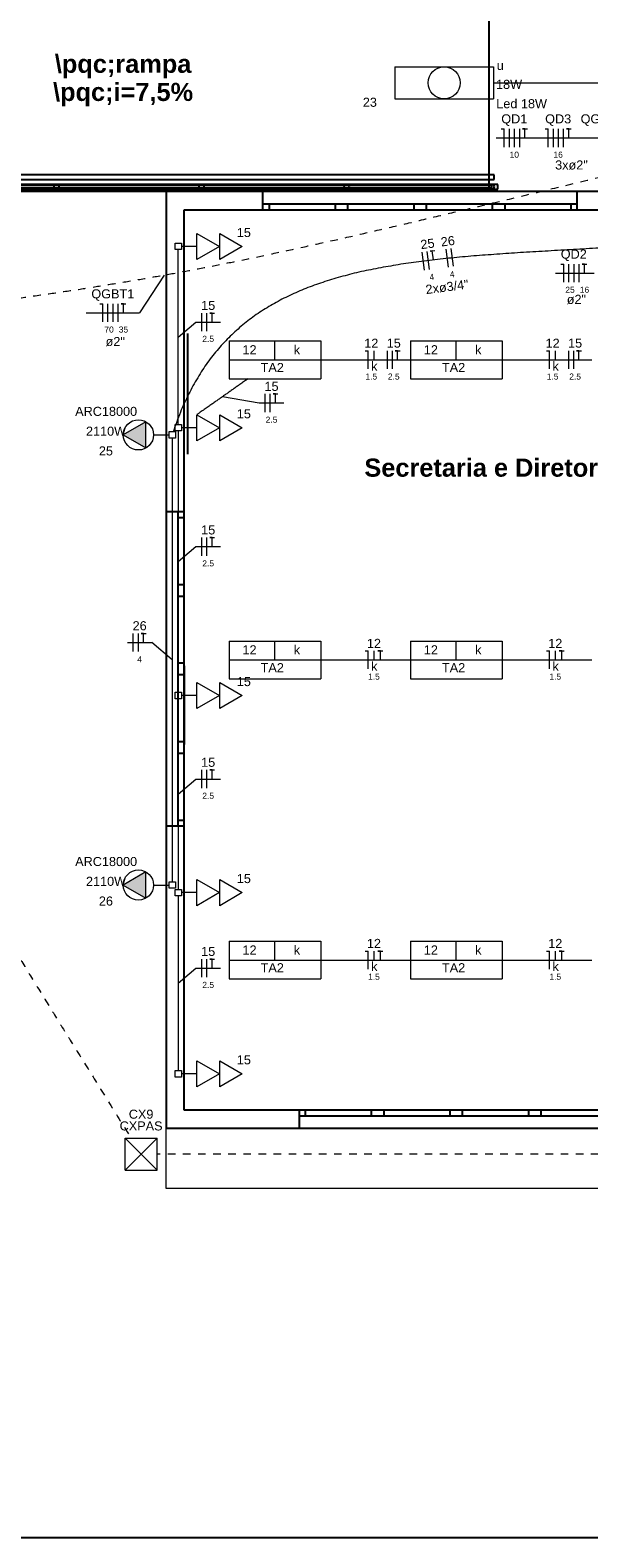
# Model space of a CAD drawing. Header units: millimetres. Extents: x 55082 to 85113, y -5867 to -946.
# Tile 2 of 77: x 55774 to 56236, y -5866 to -4618. Entities that reach past the tile are written whole.
import ezdxf

# ---------------------------------------------------------------- set-up
doc = ezdxf.new("R2010")
doc.units = ezdxf.units.MM
doc.header["$MEASUREMENT"] = 0
doc.linetypes.add('JIS_02_1.2', pattern=[0.25, 0.125, -0.125])
for name, color, linetype, lineweight in [('EL-Condutos', 5, 'Continuous', 20), ('EL-Fios (Fase 1)', 7, 'Continuous', 5), ('EL-Fios (Fase 2)', 7, 'Continuous', 5), ('EL-Fios (Fase 3)', 7, 'Continuous', 5), ('EL-Fios (Neutro)', 7, 'Continuous', 5), ('EL-Fios (Retorno)', 7, 'Continuous', 5), ('EL-Fios (Terra)', 7, 'Continuous', 5), ('EL-Textos conduto', 7, 'Continuous', 5), ('EL-Textos fios', 7, 'Continuous', 20), ('FINA', 8, 'Continuous', 5), ('P-SIMBOL', 5, 'Continuous', 20), ('Textos', 7, 'Continuous', 5)]:
    doc.layers.add(name, color=color, linetype=linetype, lineweight=lineweight)
doc.layers.add('M-6', color=6, linetype='Continuous')
doc.styles.add('Arial', font='arial.ttf')
doc.styles.add('ArialN', font='arialbd.ttf')

msp = doc.modelspace()

# ---------------------------------------------------------------- hatches: boundary and pattern name
at = {"layer": 'P-SIMBOL', "linetype": 'Continuous'}
for points in [[(55869.5, -4953.4), (55850.8, -4953.4), (55869.5, -4942.6)], [(55869.5, -4953.4), (55850.8, -4953.4), (55869.5, -4964.2)], [(55869.5, -5325.9), (55850.8, -5325.9), (55869.5, -5315.1)], [(55869.5, -5325.9), (55850.8, -5325.9), (55869.5, -5336.7)]]:
    msp.add_hatch(color=256, dxfattribs=at).paths.add_polyline_path(points)

# ---------------------------------------------------------------- linework, layer by layer
for p, q in [((56157.5, -4738.1), (55553.5, -4738.1)), ((56157.5, -4742.1), (56157.5, -4738.1)), ((56160.5, -4746.1), (55550.5, -4746.1)), ((55550.5, -4750.1), (56160.5, -4750.1)), ((56153.1, -4752.1), (55553.1, -4752.1)), ((55553.5, -4742.1), (56157.5, -4742.1)), ((56155.5, -4747.1), (55555.5, -4747.1)), ((56155.5, -4747.1), (55555.5, -4747.1)), ((55555.5, -4749.1), (56155.5, -4749.1)), ((55555.5, -4749.1), (56155.5, -4749.1)), ((55886.2, -4752.1), (55886.2, -5527.1)), ((55966.3, -4767.1), (55966.3, -4752.1)), ((56380.5, -4752.1), (55966.3, -4752.1)), ((55966.3, -4767.1), (55966.3, -4752.1)), ((56155.5, -4749.1), (56155.5, -4747.1)), ((56155.5, -4749.1), (56155.5, -4747.1)), ((56160.5, -4750.1), (56160.5, -4746.1)), ((56226.3, -4767.1), (56226.3, -4752.1)), ((56226.3, -4767.1), (56226.3, -4752.1)), ((55966.3, -4762.1), (56226.3, -4762.1)), ((55971.3, -4762.1), (55971.3, -4767.1)), ((56026.3, -4767.1), (56026.3, -4762.1)), ((56036.3, -4762.1), (56036.3, -4767.1)), ((56091.3, -4767.1), (56091.3, -4762.1)), ((56101.3, -4762.1), (56101.3, -4767.1)), ((56156.3, -4767.1), (56156.3, -4762.1)), ((56166.3, -4762.1), (56166.3, -4767.1)), ((56221.3, -4767.1), (56221.3, -4762.1)), ((55903.8, -4869.4), (55903.8, -4969.4)), ((55901.2, -5017.1), (55886.2, -5017.1)), ((55901.2, -5017.1), (55886.2, -5017.1)), ((55896.2, -5277.1), (55896.2, -5017.1)), ((55901.2, -5022.1), (55896.2, -5022.1)), ((55896.2, -5077.1), (55901.2, -5077.1)), ((55901.2, -5087.1), (55896.2, -5087.1)), ((55896.2, -5142.1), (55901.2, -5142.1)), ((55901.2, -5152.1), (55896.2, -5152.1)), ((55901.2, -5144.5), (55901.2, -5209.5)), ((55896.2, -5207.1), (55901.2, -5207.1)), ((55901.2, -5217.1), (55896.2, -5217.1)), ((55901.2, -5277.1), (55886.2, -5277.1)), ((55901.2, -5277.1), (55886.2, -5277.1)), ((55896.2, -5272.1), (55901.2, -5272.1)), ((56351.2, -5512.1), (55901.2, -5512.1)), ((55996.2, -5512.1), (55996.2, -5527.1)), ((55996.2, -5512.1), (55996.2, -5527.1)), ((56001.2, -5512.1), (56001.2, -5517.1)), ((56056.2, -5517.1), (56056.2, -5512.1)), ((56066.2, -5512.1), (56066.2, -5517.1)), ((56121.2, -5517.1), (56121.2, -5512.1)), ((56131.2, -5512.1), (56131.2, -5517.1)), ((56186.2, -5517.1), (56186.2, -5512.1)), ((56196.2, -5512.1), (56196.2, -5517.1)), ((56256.2, -5517.1), (55996.2, -5517.1))]:
    msp.add_line(p, q)
for points in [[(56153.1, -4557.1), (56153.1, -4752.1)], [(55966.3, -4752.1), (55886.2, -4752.1)], [(55901.2, -4767.1), (56226.3, -4767.1)], [(55901.2, -5512.1), (55901.2, -4767.1)], [(56226.3, -4767.1), (56351.2, -4767.1)], [(55886.2, -5527.1), (56256.2, -5527.1)]]:
    msp.add_lwpolyline(points)
for centre in [(55795.5, -4748.1), (55915.5, -4748.1), (56035.5, -4748.1), (56155.5, -4748.1)]:
    msp.add_circle(centre, 2)
at = {"layer": 'EL-Condutos', "linetype": 'Continuous', "ltscale": 50}
for points in [[(56156.8, -4662.1), (56164.4, -4662.1), (56171.5, -4662.1), (56178.4, -4662.1), (56184.9, -4662.1), (56191.2, -4662.1), (56197.2, -4662.1), (56203, -4662.1), (56208.6, -4662.1), (56214, -4662.1), (56219.3, -4662.1), (56224.4, -4662.1), (56229.5, -4662.1), (56234.4, -4662.1), (56239.3, -4662.1), (56244.2, -4662.1), (56249.1, -4662.1), (56254, -4662.1), (56259, -4662.1), (56264, -4662.1), (56269.1, -4662.1), (56274.4, -4662.1), (56279.8, -4662.1), (56285.4, -4662.1), (56291.2, -4662.1), (56297.2, -4662.1), (56303.5, -4662.1), (56310, -4662.1), (56316.9, -4662.1), (56324.1, -4662.1), (56331.6, -4662.1)], [(56361.2, -4790.4), (56337.5, -4792.6), (56314.1, -4794.4), (56291.3, -4796), (56268.9, -4797.5), (56247, -4798.7), (56225.7, -4799.9), (56204.8, -4801.1), (56184.4, -4802.3), (56164.6, -4803.6), (56145.4, -4805), (56126.6, -4806.6), (56108.5, -4808.5), (56090.9, -4810.7), (56074, -4813.3), (56057.6, -4816.3), (56041.8, -4819.7), (56026.7, -4823.8), (56012.2, -4828.4), (55998.4, -4833.6), (55985.2, -4839.6), (55972.7, -4846.4), (55960.8, -4853.9), (55949.7, -4862.4), (55939.2, -4871.8), (55929.5, -4882.1), (55920.5, -4893.5), (55912.3, -4906.1), (55904.8, -4919.8), (55898, -4934.7), (55892.1, -4950.8)], [(55896.2, -4944.9), (55896.2, -4938), (55896.2, -4931.5), (55896.2, -4925.4), (55896.2, -4919.7), (55896.2, -4914.3), (55896.2, -4909.2), (55896.2, -4904.4), (55896.2, -4899.9), (55896.2, -4895.6), (55896.2, -4891.4), (55896.2, -4887.5), (55896.2, -4883.6), (55896.2, -4879.8), (55896.2, -4876.1), (55896.2, -4872.5), (55896.2, -4868.8), (55896.2, -4865.1), (55896.2, -4861.3), (55896.2, -4857.5), (55896.2, -4853.5), (55896.2, -4849.4), (55896.2, -4845.1), (55896.2, -4840.5), (55896.2, -4835.7), (55896.2, -4830.7), (55896.2, -4825.3), (55896.2, -4819.6), (55896.2, -4813.5), (55896.2, -4807), (55896.2, -4800.1)], [(56014.1, -4891.3), (56017, -4891.3), (56019.9, -4891.3), (56022.6, -4891.3), (56025.3, -4891.3), (56027.9, -4891.3), (56030.4, -4891.3), (56032.9, -4891.3), (56035.3, -4891.3), (56037.7, -4891.3), (56040, -4891.3), (56042.3, -4891.3), (56044.5, -4891.3), (56046.8, -4891.3), (56049, -4891.3), (56051.2, -4891.3), (56053.4, -4891.3), (56055.7, -4891.3), (56057.9, -4891.3), (56060.2, -4891.3), (56062.5, -4891.3), (56064.8, -4891.3), (56067.1, -4891.3), (56069.5, -4891.3), (56072, -4891.3), (56074.5, -4891.3), (56077.1, -4891.3), (56079.8, -4891.3), (56082.6, -4891.3), (56085.4, -4891.3), (56088.3, -4891.3)], [(56164.1, -4891.3), (56167, -4891.3), (56169.9, -4891.3), (56172.6, -4891.3), (56175.3, -4891.3), (56177.9, -4891.3), (56180.4, -4891.3), (56182.9, -4891.3), (56185.3, -4891.3), (56187.7, -4891.3), (56190, -4891.3), (56192.3, -4891.3), (56194.5, -4891.3), (56196.8, -4891.3), (56199, -4891.3), (56201.2, -4891.3), (56203.4, -4891.3), (56205.7, -4891.3), (56207.9, -4891.3), (56210.2, -4891.3), (56212.5, -4891.3), (56214.8, -4891.3), (56217.1, -4891.3), (56219.5, -4891.3), (56222, -4891.3), (56224.5, -4891.3), (56227.1, -4891.3), (56229.8, -4891.3), (56232.6, -4891.3), (56235.4, -4891.3), (56238.3, -4891.3)], [(55954.1, -4906.9), (55952.5, -4908), (55951, -4909), (55949.5, -4910.1), (55948, -4911.1), (55946.6, -4912.1), (55945.3, -4913), (55943.9, -4914), (55942.6, -4914.9), (55941.3, -4915.8), (55940.1, -4916.7), (55938.8, -4917.6), (55937.6, -4918.5), (55936.3, -4919.3), (55935.1, -4920.2), (55933.8, -4921.1), (55932.6, -4922), (55931.3, -4922.9), (55930, -4923.8), (55928.7, -4924.7), (55927.4, -4925.6), (55926, -4926.6), (55924.6, -4927.6), (55923.2, -4928.6), (55921.7, -4929.6), (55920.2, -4930.7), (55918.6, -4931.8), (55917, -4932.9), (55915.3, -4934.1), (55913.5, -4935.3), (55911.7, -4936.6)], [(55896.2, -4950), (55896.2, -4960.4), (55896.2, -4970.2), (55896.2, -4979.3), (55896.2, -4987.9), (55896.2, -4995.9), (55896.2, -5003.5), (55896.2, -5010.6), (55896.2, -5017.4), (55896.2, -5023.9), (55896.2, -5030), (55896.2, -5036), (55896.2, -5041.7), (55896.2, -5047.3), (55896.2, -5052.8), (55896.2, -5058.3), (55896.2, -5063.7), (55896.2, -5069.2), (55896.2, -5074.8), (55896.2, -5080.6), (55896.2, -5086.5), (55896.2, -5092.7), (55896.2, -5099.1), (55896.2, -5105.9), (55896.2, -5113.1), (55896.2, -5120.6), (55896.2, -5128.7), (55896.2, -5137.2), (55896.2, -5146.4), (55896.2, -5156.1), (55896.2, -5166.5)], [(55891.2, -4956.2), (55891.2, -4973.8), (55891.2, -4990.4), (55891.2, -5005.9), (55891.2, -5020.4), (55891.2, -5034.1), (55891.2, -5046.9), (55891.2, -5059), (55891.2, -5070.5), (55891.2, -5081.4), (55891.2, -5091.9), (55891.2, -5101.9), (55891.2, -5111.6), (55891.2, -5121.1), (55891.2, -5130.4), (55891.2, -5139.6), (55891.2, -5148.9), (55891.2, -5158.2), (55891.2, -5167.7), (55891.2, -5177.4), (55891.2, -5187.4), (55891.2, -5197.9), (55891.2, -5208.8), (55891.2, -5220.3), (55891.2, -5232.4), (55891.2, -5245.2), (55891.2, -5258.9), (55891.2, -5273.4), (55891.2, -5288.9), (55891.2, -5305.4), (55891.2, -5323.1)], [(56014.1, -5139.6), (56017, -5139.6), (56019.9, -5139.6), (56022.6, -5139.6), (56025.3, -5139.6), (56027.9, -5139.6), (56030.4, -5139.6), (56032.9, -5139.6), (56035.3, -5139.6), (56037.7, -5139.6), (56040, -5139.6), (56042.3, -5139.6), (56044.5, -5139.6), (56046.8, -5139.6), (56049, -5139.6), (56051.2, -5139.6), (56053.4, -5139.6), (56055.7, -5139.6), (56057.9, -5139.6), (56060.2, -5139.6), (56062.5, -5139.6), (56064.8, -5139.6), (56067.1, -5139.6), (56069.5, -5139.6), (56072, -5139.6), (56074.5, -5139.6), (56077.1, -5139.6), (56079.8, -5139.6), (56082.6, -5139.6), (56085.4, -5139.6), (56088.3, -5139.6)], [(56164.1, -5139.6), (56167, -5139.6), (56169.9, -5139.6), (56172.6, -5139.6), (56175.3, -5139.6), (56177.9, -5139.6), (56180.4, -5139.6), (56182.9, -5139.6), (56185.3, -5139.6), (56187.7, -5139.6), (56190, -5139.6), (56192.3, -5139.6), (56194.5, -5139.6), (56196.8, -5139.6), (56199, -5139.6), (56201.2, -5139.6), (56203.4, -5139.6), (56205.7, -5139.6), (56207.9, -5139.6), (56210.2, -5139.6), (56212.5, -5139.6), (56214.8, -5139.6), (56217.1, -5139.6), (56219.5, -5139.6), (56222, -5139.6), (56224.5, -5139.6), (56227.1, -5139.6), (56229.8, -5139.6), (56232.6, -5139.6), (56235.4, -5139.6), (56238.3, -5139.6)], [(55896.2, -5171.8), (55896.2, -5179.3), (55896.2, -5186.4), (55896.2, -5193), (55896.2, -5199.2), (55896.2, -5205.1), (55896.2, -5210.6), (55896.2, -5215.8), (55896.2, -5220.8), (55896.2, -5225.5), (55896.2, -5230), (55896.2, -5234.3), (55896.2, -5238.5), (55896.2, -5242.6), (55896.2, -5246.6), (55896.2, -5250.6), (55896.2, -5254.6), (55896.2, -5258.6), (55896.2, -5262.7), (55896.2, -5266.9), (55896.2, -5271.2), (55896.2, -5275.7), (55896.2, -5280.4), (55896.2, -5285.4), (55896.2, -5290.6), (55896.2, -5296.1), (55896.2, -5302), (55896.2, -5308.2), (55896.2, -5314.8), (55896.2, -5321.9), (55896.2, -5329.5)], [(55896.2, -5334.7), (55896.2, -5341.7), (55896.2, -5348.2), (55896.2, -5354.3), (55896.2, -5360), (55896.2, -5365.3), (55896.2, -5370.4), (55896.2, -5375.2), (55896.2, -5379.7), (55896.2, -5384.1), (55896.2, -5388.2), (55896.2, -5392.2), (55896.2, -5396), (55896.2, -5399.8), (55896.2, -5403.5), (55896.2, -5407.1), (55896.2, -5410.8), (55896.2, -5414.5), (55896.2, -5418.3), (55896.2, -5422.1), (55896.2, -5426.1), (55896.2, -5430.2), (55896.2, -5434.6), (55896.2, -5439.1), (55896.2, -5443.9), (55896.2, -5448.9), (55896.2, -5454.3), (55896.2, -5460), (55896.2, -5466.1), (55896.2, -5472.6), (55896.2, -5479.5)], [(56014.1, -5388), (56017, -5388), (56019.9, -5388), (56022.6, -5388), (56025.3, -5388), (56027.9, -5388), (56030.4, -5388), (56032.9, -5388), (56035.3, -5388), (56037.7, -5388), (56040, -5388), (56042.3, -5388), (56044.5, -5388), (56046.8, -5388), (56049, -5388), (56051.2, -5388), (56053.4, -5388), (56055.7, -5388), (56057.9, -5388), (56060.2, -5388), (56062.5, -5388), (56064.8, -5388), (56067.1, -5388), (56069.5, -5388), (56072, -5388), (56074.5, -5388), (56077.1, -5388), (56079.8, -5388), (56082.6, -5388), (56085.4, -5388), (56088.3, -5388)], [(56164.1, -5388), (56167, -5388), (56169.9, -5388), (56172.6, -5388), (56175.3, -5388), (56177.9, -5388), (56180.4, -5388), (56182.9, -5388), (56185.3, -5388), (56187.7, -5388), (56190, -5388), (56192.3, -5388), (56194.5, -5388), (56196.8, -5388), (56199, -5388), (56201.2, -5388), (56203.4, -5388), (56205.7, -5388), (56207.9, -5388), (56210.2, -5388), (56212.5, -5388), (56214.8, -5388), (56217.1, -5388), (56219.5, -5388), (56222, -5388), (56224.5, -5388), (56227.1, -5388), (56229.8, -5388), (56232.6, -5388), (56235.4, -5388), (56238.3, -5388)]]:
    msp.add_spline(points, degree=3, dxfattribs=at)
at = {"layer": 'EL-Condutos', "linetype": 'JIS_02_1.2', "ltscale": 50}
for points in [[(55478.7, -4876), (55517.9, -4871.3), (55554.6, -4866.9), (55588.9, -4862.7), (55621.2, -4858.8), (55651.4, -4855), (55679.9, -4851.4), (55706.8, -4848), (55732.2, -4844.6), (55756.4, -4841.3), (55779.4, -4838), (55801.6, -4834.8), (55823, -4831.5), (55843.9, -4828.1), (55864.4, -4824.7), (55884.7, -4821.1), (55905, -4817.4), (55925.4, -4813.5), (55946.1, -4809.3), (55967.3, -4804.9), (55989.2, -4800.2), (56012, -4795.2), (56035.8, -4789.9), (56060.7, -4784.1), (56087.1, -4778), (56115, -4771.4), (56144.7, -4764.3), (56176.2, -4756.8), (56209.8, -4748.6), (56245.7, -4739.9), (56284, -4730.6)], [(55478.7, -4876), (55497.1, -4910.5), (55514.4, -4942.8), (55530.6, -4973), (55545.8, -5001.3), (55560.1, -5027.9), (55573.5, -5052.8), (55586.2, -5076.2), (55598.1, -5098.3), (55609.5, -5119.2), (55620.4, -5139.1), (55630.9, -5158), (55641, -5176.2), (55650.8, -5193.7), (55660.5, -5210.8), (55670, -5227.5), (55679.6, -5244.1), (55689.2, -5260.6), (55698.9, -5277.1), (55708.9, -5294), (55719.2, -5311.2), (55729.9, -5328.9), (55741, -5347.3), (55752.7, -5366.5), (55765.1, -5386.6), (55778.2, -5407.8), (55792, -5430.3), (55806.8, -5454.2), (55822.6, -5479.5), (55839.3, -5506.6), (55857.3, -5535.4)], [(57068.9, -5548.7), (57011.8, -5548.7), (56958.2, -5548.7), (56908, -5548.7), (56860.9, -5548.7), (56816.6, -5548.7), (56775, -5548.7), (56735.7, -5548.7), (56698.4, -5548.7), (56662.9, -5548.7), (56629, -5548.7), (56596.4, -5548.7), (56564.9, -5548.7), (56534.1, -5548.7), (56503.8, -5548.7), (56473.8, -5548.7), (56443.8, -5548.7), (56413.5, -5548.7), (56382.7, -5548.7), (56351.1, -5548.7), (56318.5, -5548.7), (56284.6, -5548.7), (56249.2, -5548.7), (56211.9, -5548.7), (56172.6, -5548.7), (56130.9, -5548.7), (56086.7, -5548.7), (56039.6, -5548.7), (55989.4, -5548.7), (55935.8, -5548.7), (55878.6, -5548.7)]]:
    msp.add_spline(points, degree=3, dxfattribs=at)
at = {"layer": 'EL-Fios (Fase 1)'}
for p, q in [((56170.2, -4715.2), (56170.2, -4700.2)), ((56206.5, -4715.2), (56206.5, -4700.2)), ((56099.9, -4817.1), (56097.9, -4802.2)), ((56119.8, -4814.5), (56117.9, -4799.6)), ((56219.4, -4827), (56219.4, -4812)), ((55838.1, -4859.9), (55838.1, -4844.9)), ((55915.8, -4867.6), (55915.8, -4852.6)), ((56069.2, -4898.8), (56069.2, -4883.8)), ((56219.2, -4898.8), (56219.2, -4883.8)), ((55968.1, -4934.5), (55968.1, -4919.5)), ((55915.8, -5053.4), (55915.8, -5038.4)), ((55859, -5132.7), (55859, -5117.7)), ((55915.8, -5245.7), (55915.8, -5230.7)), ((55915.8, -5402.2), (55915.8, -5387.2))]:
    msp.add_line(p, q, dxfattribs=at)
at = {"layer": 'EL-Fios (Fase 2)'}
for p, q in [((56174.4, -4715.2), (56174.4, -4700.2)), ((56210.7, -4715.2), (56210.7, -4700.2)), ((56124, -4813.9), (56122.1, -4799.1)), ((56223.7, -4827), (56223.7, -4812)), ((55842.4, -4859.9), (55842.4, -4844.9)), ((55920, -4867.6), (55920, -4852.6)), ((56073.5, -4898.8), (56073.5, -4883.8)), ((56223.5, -4898.8), (56223.5, -4883.8)), ((55972.4, -4934.5), (55972.4, -4919.5)), ((55920, -5053.4), (55920, -5038.4)), ((55863.3, -5132.7), (55863.3, -5117.7)), ((55920, -5245.7), (55920, -5230.7)), ((55920, -5402.2), (55920, -5387.2))]:
    msp.add_line(p, q, dxfattribs=at)
at = {"layer": 'EL-Fios (Fase 3)'}
for p, q in [((56178.7, -4715.2), (56178.7, -4700.2)), ((56215, -4715.2), (56215, -4700.2)), ((56104.1, -4816.5), (56102.2, -4801.7)), ((56228, -4827), (56228, -4812)), ((55846.6, -4859.9), (55846.6, -4844.9))]:
    msp.add_line(p, q, dxfattribs=at)
at = {"layer": 'EL-Fios (Neutro)'}
for p, q in [((56163.4, -4700.2), (56165.9, -4700.2)), ((56165.9, -4715.2), (56165.9, -4700.2)), ((56199.7, -4700.2), (56202.2, -4700.2)), ((56202.2, -4715.2), (56202.2, -4700.2)), ((56212.6, -4812), (56215.1, -4812)), ((56215.1, -4827), (56215.1, -4812)), ((55831.3, -4844.9), (55833.8, -4844.9)), ((55833.8, -4859.9), (55833.8, -4844.9)), ((56050.9, -4883.8), (56053.4, -4883.8)), ((56053.4, -4898.8), (56053.4, -4883.8)), ((56200.9, -4883.8), (56203.4, -4883.8)), ((56203.4, -4898.8), (56203.4, -4883.8)), ((56050.9, -5132.1), (56053.4, -5132.1)), ((56053.4, -5147.1), (56053.4, -5132.1)), ((56200.9, -5132.1), (56203.4, -5132.1)), ((56203.4, -5147.1), (56203.4, -5132.1)), ((56050.9, -5380.5), (56053.4, -5380.5)), ((56053.4, -5395.5), (56053.4, -5380.5)), ((56200.9, -5380.5), (56203.4, -5380.5)), ((56203.4, -5395.5), (56203.4, -5380.5))]:
    msp.add_line(p, q, dxfattribs=at)
at = {"layer": 'EL-Fios (Retorno)'}
for p, q in [((56058.4, -4891.3), (56058.4, -4883.8)), ((56208.4, -4891.3), (56208.4, -4883.8)), ((56058.4, -5139.6), (56058.4, -5132.1)), ((56208.4, -5139.6), (56208.4, -5132.1)), ((56058.4, -5388), (56058.4, -5380.5)), ((56208.4, -5388), (56208.4, -5380.5))]:
    msp.add_line(p, q, dxfattribs=at)
at = {"layer": 'EL-Fios (Terra)'}
for points in [[(56183, -4707.7), (56183, -4700.2), (56181, -4700.2), (56185, -4700.2)], [(56219.3, -4707.7), (56219.3, -4700.2), (56217.3, -4700.2), (56221.3, -4700.2)], [(56107.4, -4808.5), (56106.4, -4801.1), (56104.5, -4801.4), (56108.4, -4800.8)], [(56232.3, -4819.5), (56232.3, -4812), (56230.3, -4812), (56234.3, -4812)], [(55850.9, -4852.4), (55850.9, -4844.9), (55848.9, -4844.9), (55852.9, -4844.9)], [(55924.3, -4860.1), (55924.3, -4852.6), (55922.3, -4852.6), (55926.3, -4852.6)], [(56077.7, -4891.3), (56077.7, -4883.8), (56075.7, -4883.8), (56079.7, -4883.8)], [(56227.7, -4891.3), (56227.7, -4883.8), (56225.7, -4883.8), (56229.7, -4883.8)], [(55976.7, -4927), (55976.7, -4919.5), (55974.7, -4919.5), (55978.7, -4919.5)], [(55924.3, -5045.9), (55924.3, -5038.4), (55922.3, -5038.4), (55926.3, -5038.4)], [(55867.6, -5125.2), (55867.6, -5117.7), (55865.6, -5117.7), (55869.6, -5117.7)], [(56063.4, -5139.6), (56063.4, -5132.1), (56061.4, -5132.1), (56065.4, -5132.1)], [(56213.4, -5139.6), (56213.4, -5132.1), (56211.4, -5132.1), (56215.4, -5132.1)], [(55924.3, -5238.2), (55924.3, -5230.7), (55922.3, -5230.7), (55926.3, -5230.7)], [(55924.3, -5394.7), (55924.3, -5387.2), (55922.3, -5387.2), (55926.3, -5387.2)], [(56063.4, -5388), (56063.4, -5380.5), (56061.4, -5380.5), (56065.4, -5380.5)], [(56213.4, -5388), (56213.4, -5380.5), (56211.4, -5380.5), (56215.4, -5380.5)]]:
    msp.add_lwpolyline(points, dxfattribs=at)
at = {"layer": 'EL-Textos fios'}
for p, q in [((56159.1, -4707.7), (56268.8, -4707.7)), ((55884.7, -4821.1), (55864.2, -4852.4)), ((56208.3, -4819.5), (56240.4, -4819.5)), ((55820.1, -4852.4), (55864.2, -4852.4)), ((55896.2, -4872.5), (55910.9, -4860.1)), ((55910.9, -4860.1), (55931.2, -4860.1)), ((55932.9, -4921.7), (55963.3, -4927)), ((55963.3, -4927), (55983.5, -4927)), ((55896.2, -5058.3), (55910.9, -5045.9)), ((55910.9, -5045.9), (55931.2, -5045.9)), ((55854.2, -5125.2), (55874.4, -5125.2)), ((55891.2, -5139.6), (55874.4, -5125.2)), ((55896.2, -5250.6), (55910.9, -5238.2)), ((55910.9, -5238.2), (55931.2, -5238.2)), ((55896.2, -5407.1), (55910.9, -5394.7)), ((55910.9, -5394.7), (55931.2, -5394.7))]:
    msp.add_line(p, q, dxfattribs=at)
at = {"layer": 'FINA'}
msp.add_lwpolyline([(55901.2, -4767.1), (55901.2, -5512.1), (56351.2, -5512.1), (56351.2, -4767.1)], close=True, dxfattribs=at)
msp.add_lwpolyline([(59696.2, -5527.1), (59696.2, -5577.1), (55886.2, -5577.1), (55886.2, -5527.1)], dxfattribs=at)
at = {"layer": 'M-6'}
msp.add_line((60852, -5866.1), (55082, -5866.1), dxfattribs=at)
at = {"layer": 'P-SIMBOL'}
for p, q in [((56075.4, -4648.9), (56157, -4648.9)), ((56075.4, -4648.9), (56075.4, -4675.4)), ((56157, -4648.9), (56157, -4675.4)), ((56075.4, -4675.4), (56157, -4675.4)), ((55911.7, -4786.7), (55930.4, -4797.5)), ((55911.7, -4808.3), (55911.7, -4786.7)), ((55930.5, -4786.7), (55949.2, -4797.5)), ((55930.5, -4808.3), (55930.5, -4786.7)), ((55893.6, -4794.8), (55898.9, -4794.8)), ((55893.6, -4800.1), (55893.6, -4794.8)), ((55898.9, -4800.1), (55893.6, -4800.1)), ((55898.9, -4794.8), (55898.9, -4800.1)), ((55911.7, -4797.5), (55898.9, -4797.5)), ((55930.4, -4797.5), (55911.7, -4808.3)), ((55949.2, -4797.5), (55930.5, -4808.3)), ((55938.3, -4875.7), (55938.3, -4906.9)), ((55938.3, -4875.7), (56014.2, -4875.7)), ((55976.2, -4891.3), (55976.2, -4875.7)), ((56014.2, -4875.7), (56014.2, -4906.9)), ((56088.3, -4875.7), (56088.3, -4906.9)), ((56088.3, -4875.7), (56164.2, -4875.7)), ((56126.2, -4891.3), (56126.2, -4875.7)), ((56164.2, -4875.7), (56164.2, -4906.9)), ((55938.3, -4891.3), (56014.2, -4891.3)), ((56088.3, -4891.3), (56164.2, -4891.3)), ((55938.3, -4906.9), (56014.2, -4906.9)), ((56088.3, -4906.9), (56164.2, -4906.9)), ((55911.7, -4936.7), (55930.4, -4947.5)), ((55911.7, -4958.3), (55911.7, -4936.7)), ((55930.5, -4936.7), (55949.2, -4947.5)), ((55930.5, -4958.3), (55930.5, -4936.7)), ((55869.5, -4942.6), (55850.8, -4953.4)), ((55869.5, -4964.2), (55869.5, -4942.6)), ((55888.6, -4956), (55888.6, -4950.7)), ((55888.6, -4950.7), (55893.9, -4950.7)), ((55893.6, -4944.8), (55898.9, -4944.8)), ((55893.6, -4950.1), (55893.6, -4944.8)), ((55898.9, -4950.1), (55893.6, -4950.1)), ((55893.9, -4950.7), (55893.9, -4956)), ((55898.9, -4944.8), (55898.9, -4950.1)), ((55911.7, -4947.5), (55898.9, -4947.5)), ((55930.4, -4947.5), (55911.7, -4958.3)), ((55949.2, -4947.5), (55930.5, -4958.3)), ((55850.8, -4953.4), (55869.5, -4964.2)), ((55875.8, -4953.4), (55888.6, -4953.4)), ((55893.9, -4956), (55888.6, -4956)), ((55938.3, -5124.1), (55938.3, -5155.2)), ((55938.3, -5124.1), (56014.2, -5124.1)), ((55976.2, -5139.6), (55976.2, -5124.1)), ((56014.2, -5124.1), (56014.2, -5155.2)), ((56088.3, -5124.1), (56088.3, -5155.2)), ((56088.3, -5124.1), (56164.2, -5124.1)), ((56126.2, -5139.6), (56126.2, -5124.1)), ((56164.2, -5124.1), (56164.2, -5155.2)), ((55938.3, -5139.6), (56014.2, -5139.6)), ((56088.3, -5139.6), (56164.2, -5139.6)), ((55911.7, -5158.2), (55930.4, -5169.1)), ((55911.7, -5179.9), (55911.7, -5158.2)), ((55930.5, -5158.3), (55949.2, -5169.1)), ((55930.5, -5179.9), (55930.5, -5158.3)), ((55938.3, -5155.2), (56014.2, -5155.2)), ((56088.3, -5155.2), (56164.2, -5155.2)), ((55893.6, -5166.4), (55898.9, -5166.4)), ((55893.6, -5171.7), (55893.6, -5166.4)), ((55898.9, -5171.7), (55893.6, -5171.7)), ((55898.9, -5166.4), (55898.9, -5171.7)), ((55911.7, -5169.1), (55898.9, -5169.1)), ((55930.4, -5169.1), (55911.7, -5179.9)), ((55949.2, -5169.1), (55930.5, -5179.9)), ((55869.5, -5315.1), (55850.8, -5325.9)), ((55850.8, -5325.9), (55869.5, -5336.7)), ((55869.5, -5336.7), (55869.5, -5315.1)), ((55875.8, -5325.9), (55888.6, -5325.9)), ((55888.6, -5328.5), (55888.6, -5323.2)), ((55888.6, -5323.2), (55893.9, -5323.2)), ((55893.9, -5323.2), (55893.9, -5328.5)), ((55911.7, -5321.3), (55930.4, -5332.1)), ((55911.7, -5343), (55911.7, -5321.3)), ((55930.5, -5321.3), (55949.2, -5332.2)), ((55930.5, -5343), (55930.5, -5321.3)), ((55893.9, -5328.5), (55888.6, -5328.5)), ((55893.6, -5329.5), (55898.9, -5329.5)), ((55893.6, -5334.8), (55893.6, -5329.5)), ((55898.9, -5334.8), (55893.6, -5334.8)), ((55898.9, -5329.5), (55898.9, -5334.8)), ((55911.7, -5332.1), (55898.9, -5332.1)), ((55930.4, -5332.1), (55911.7, -5343)), ((55949.2, -5332.2), (55930.5, -5343)), ((55938.3, -5372.4), (55938.3, -5403.5)), ((55938.3, -5372.4), (56014.2, -5372.4)), ((55976.2, -5388), (55976.2, -5372.4)), ((56014.2, -5372.4), (56014.2, -5403.5)), ((56088.3, -5372.4), (56088.3, -5403.5)), ((56088.3, -5372.4), (56164.2, -5372.4)), ((56126.2, -5388), (56126.2, -5372.4)), ((56164.2, -5372.4), (56164.2, -5403.5)), ((55938.3, -5388), (56014.2, -5388)), ((56088.3, -5388), (56164.2, -5388)), ((55938.3, -5403.5), (56014.2, -5403.5)), ((56088.3, -5403.5), (56164.2, -5403.5)), ((55911.7, -5471.3), (55930.4, -5482.1)), ((55911.7, -5493), (55911.7, -5471.3)), ((55930.5, -5471.3), (55949.2, -5482.2)), ((55930.5, -5493), (55930.5, -5471.3)), ((55893.6, -5479.5), (55898.9, -5479.5)), ((55893.6, -5484.8), (55893.6, -5479.5)), ((55898.9, -5484.8), (55893.6, -5484.8)), ((55898.9, -5479.5), (55898.9, -5484.8)), ((55911.7, -5482.1), (55898.9, -5482.1)), ((55930.4, -5482.1), (55911.7, -5493)), ((55949.2, -5482.2), (55930.5, -5493)), ((55852.3, -5562), (55852.3, -5535.5)), ((55852.3, -5535.5), (55878.8, -5535.5)), ((55852.3, -5562), (55878.8, -5535.5)), ((55852.3, -5535.5), (55878.8, -5562)), ((55878.8, -5562), (55878.8, -5535.5)), ((55852.3, -5562), (55878.8, -5562))]:
    msp.add_line(p, q, dxfattribs=at)
for centre, radius in [((56116.2, -4662.1), 13.2), ((55863.3, -4953.4), 12.5), ((55863.3, -5325.9), 12.5)]:
    msp.add_circle(centre, radius, dxfattribs=at)

# ---------------------------------------------------------------- texts
at = {"layer": 'EL-Textos conduto', "char_height": 7.5, "attachment_point": 8, "line_spacing_factor": 0.6, "style": 'Arial'}
for s, insert, width, rotation in [('3xø2"', (56221.5, -4734), 54.032, 0.0401), ('2xø3/4"', (56119.1, -4834.8), 71.502, 7.4198), ('ø2"', (56225.6, -4845.2), 31.898, 0.4011), ('ø2"', (55844.1, -4880.1), 31.898, 359.8175)]:
    msp.add_mtext(s, dxfattribs=dict(at, insert=insert, width=width, rotation=rotation))
at = {"layer": 'EL-Textos fios', "attachment_point": 8, "line_spacing_factor": 0.6, "style": 'Arial'}
for s, insert, char_height, width in [('QD1', (56174.2, -4697.7), 7.5, 43.091), ('QD3', (56210.5, -4697.7), 7.5, 43.091), ('QGBT1', (56246.8, -4697.7), 7.5, 71.044), ('10', (56174.2, -4724.1), 5, 15.534), ('16', (56210.5, -4724.1), 5, 15.534), ('QD2', (56223.4, -4809.6), 7.5, 43.091), ('QGBT1', (55842.1, -4842.5), 7.5, 71.044), ('15', (55921, -4850.1), 7.5, 23.3), ('25', (56220.3, -4835.9), 5, 15.534), ('16', (56232.3, -4835.9), 5, 15.534), ('70', (55839, -4868.8), 5, 15.534), ('35', (55850.9, -4868.8), 5, 15.534), ('2.5', (55921, -4876.5), 5, 19.413), ('15', (55973.4, -4917.1), 7.5, 23.3), ('2.5', (55973.4, -4943.4), 5, 19.413), ('15', (55921, -5035.9), 7.5, 23.3), ('2.5', (55921, -5062.3), 5, 19.413), ('26', (55864.3, -5115.2), 7.5, 23.3), ('4', (55864.3, -5141.6), 5, 7.767), ('15', (55921, -5228.2), 7.5, 23.3), ('2.5', (55921, -5254.6), 5, 19.413), ('15', (55921, -5384.7), 7.5, 23.3), ('2.5', (55921, -5411.1), 5, 19.413)]:
    msp.add_mtext(s, dxfattribs=dict(at, insert=insert, char_height=char_height, width=width))
for s, insert, char_height, width, rotation in [('25', (56102.9, -4799.1), 7.5, 23.3, 7.4198), ('26', (56119.7, -4796.9), 7.5, 23.3, 7.4198), ('4', (56106.3, -4825.2), 5, 7.767, 7.4198), ('4', (56123.1, -4823), 5, 7.767, 7.4198), ('12', (56055.9, -4881.3), 7.5, 23.3, 0.0008), ('15', (56074.5, -4881.3), 7.5, 23.3, 0.0008), ('12', (56205.9, -4881.3), 7.5, 23.3, 0.0008), ('15', (56224.5, -4881.3), 7.5, 23.3, 0.0008), ('k', (56058.4, -4900.3), 7.5, 10.484, 0.0008), ('k', (56208.4, -4900.3), 7.5, 10.484, 0.0008), ('1.5', (56055.9, -4907.7), 5, 19.413, 0.0008), ('2.5', (56074.5, -4907.7), 5, 19.413, 0.0008), ('1.5', (56205.9, -4907.7), 5, 19.413, 0.0008), ('2.5', (56224.5, -4907.7), 5, 19.413, 0.0008), ('12', (56058.1, -5129.7), 7.5, 23.3, 0.0008), ('12', (56208.1, -5129.7), 7.5, 23.3, 0.0008), ('k', (56058.4, -5148.6), 7.5, 10.484, 0.0008), ('k', (56208.4, -5148.6), 7.5, 10.484, 0.0008), ('1.5', (56058.1, -5156), 5, 19.413, 0.0008), ('1.5', (56208.1, -5156), 5, 19.413, 0.0008), ('12', (56058.1, -5378), 7.5, 23.3, 0.0008), ('12', (56208.1, -5378), 7.5, 23.3, 0.0008), ('k', (56058.4, -5397), 7.5, 10.484, 0.0008), ('k', (56208.4, -5397), 7.5, 10.484, 0.0008), ('1.5', (56058.1, -5404.4), 5, 19.413, 0.0008), ('1.5', (56208.1, -5404.4), 5, 19.413, 0.0008)]:
    msp.add_mtext(s, dxfattribs=dict(at, insert=insert, char_height=char_height, width=width, rotation=rotation))
at = {"layer": 'FINA', "insert": (55850.6, -4638.8), "char_height": 15, "width": 118.765, "attachment_point": 2, "line_spacing_factor": 0.931535, "style": 'ArialN'}
msp.add_mtext('\\\\pqc;rampa \\P\\\\pqc;i=7,5%', dxfattribs=at)
at = {"layer": 'FINA', "insert": (56050.2, -4973), "char_height": 15, "width": 421.555, "attachment_point": 1, "style": 'ArialN'}
msp.add_mtext('Secretaria e Diretoria', dxfattribs=at)
at = {"layer": 'Textos', "char_height": 7.5, "line_spacing_factor": 0.6, "style": 'Arial'}
for s, insert, width, attachment_point in [('u', (56159.7, -4651.5), 11.65, 7), ('18W', (56159.1, -4667.2), 43.079, 7), ('23', (56048.9, -4682), 23.3, 7), ('Led 18W', (56159.3, -4683.2), 83.849, 7), ('15', (55950.5, -4789.8), 23.3, 8), ('12', (55955.2, -4886.7), 23.3, 8), ('k', (55994.4, -4886.7), 10.484, 8), ('12', (56105.2, -4886.7), 23.3, 8), ('k', (56144.4, -4886.7), 10.484, 8), ('TA2', (55974, -4901.4), 38.438, 8), ('TA2', (56124, -4901.4), 38.438, 8), ('ARC18000', (55836.6, -4937.8), 102.508, 8), ('15', (55950.5, -4939.8), 23.3, 8), ('2110W', (55836.5, -4954.2), 66.38, 8), ('25', (55836.4, -4970.5), 23.3, 8), ('12', (55955.2, -5135), 23.3, 8), ('k', (55994.4, -5135), 10.484, 8), ('12', (56105.2, -5135), 23.3, 8), ('k', (56144.4, -5135), 10.484, 8), ('TA2', (55974, -5149.8), 38.438, 8), ('TA2', (56124, -5149.8), 38.438, 8), ('15', (55950.5, -5161.4), 23.3, 8), ('ARC18000', (55836.6, -5310.3), 102.508, 8), ('15', (55950.5, -5324.4), 23.3, 8), ('2110W', (55836.5, -5326.7), 66.38, 8), ('26', (55836.4, -5343), 23.3, 8), ('12', (55955.2, -5383.4), 23.3, 8), ('k', (55994.4, -5383.4), 10.484, 8), ('12', (56105.2, -5383.4), 23.3, 8), ('k', (56144.4, -5383.4), 10.484, 8), ('TA2', (55974, -5398.1), 38.438, 8), ('TA2', (56124, -5398.1), 38.438, 8), ('15', (55950.5, -5474.4), 23.3, 8), ('CX9', (55865.5, -5519.4), 40.77, 8), ('CXPAS', (55865.5, -5529.1), 71.067, 8)]:
    msp.add_mtext(s, dxfattribs=dict(at, insert=insert, width=width, attachment_point=attachment_point))

doc.saveas('drawing.dxf')
